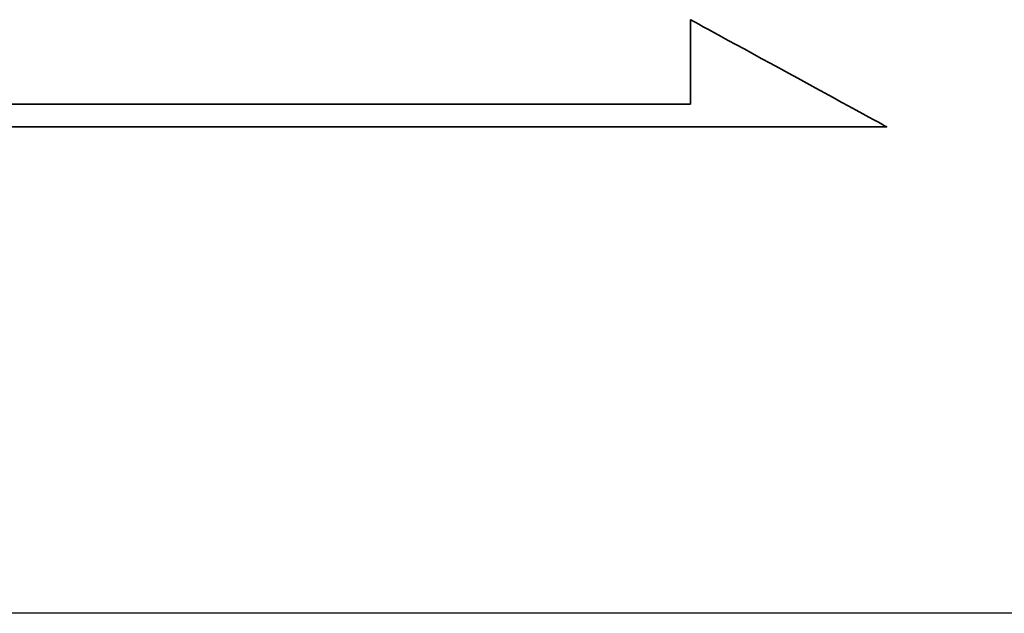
# Model space of a CAD drawing. Header units: millimetres. Extents: x -257 to 3135, y -1556 to 860.
# Tile 87 of 256: x 72.94 to 81.57, y -1267.91 to -1262.7. Entities that reach past the tile are written whole.
import ezdxf
from ezdxf.lldxf.tags import DXFTag

# ---------------------------------------------------------------- set-up
doc = ezdxf.new("R2010")
doc.units = ezdxf.units.MM
doc.layers.get('0').update_dxf_attribs({"linetype": 'CONTINUOUS'})
doc.layers.add('DIM', color=4, linetype='CONTINUOUS')
doc.layers.add('layer 1', color=7, linetype='CONTINUOUS')
tags = doc.linetypes.add('DASHED', pattern=[25.72, 12.86, -12.86]).pattern_tags.tags
tags[6:7] = [DXFTag(74, 4), DXFTag(75, 0), DXFTag(340, '0'), DXFTag(46, 0.0), DXFTag(50, 0.0), DXFTag(44, 0.0), DXFTag(45, 0.0)]
tags[4:5] = [DXFTag(74, 4), DXFTag(75, 0), DXFTag(340, '0'), DXFTag(46, 0.0), DXFTag(50, 0.0), DXFTag(44, 0.0), DXFTag(45, 0.0)]

# ---------------------------------------------------------------- blocks, each defined once
blk = doc.blocks.new('TBI MOTION logo(完整正式版)')
at = {"layer": 'layer 1', "color": 22, "lineweight": 35}
blk.add_open_spline([(75.90875, -9.47875), (75.90875, -9.47875), (75.90875, -12.28625), (75.90875, -12.28625), (75.90875, -12.28625), (75.90875, -12.28625), (75.90875, -12.47875), (75.90875, -12.47875), (75.90875, -12.47875), (75.90875, -12.47875), (75.71625, -12.47875), (75.71625, -12.47875), (75.71625, -12.47875), (75.71625, -12.47875), (-88.32875, -12.47875), (-88.32875, -12.47875), (-88.32875, -12.47875), (-88.32875, -12.47875), (-88.32875, -13.29375), (-88.32875, -13.29375), (-88.32875, -13.29375), (-88.32875, -13.29375), (82.89125, -13.29375), (82.89125, -13.29375), (82.89125, -13.29375), (82.89125, -13.29375), (75.90875, -9.47875), (75.90875, -9.47875)], degree=3, knots=[0, 0, 0, 0, 0.14285714, 0.14285714, 0.14285714, 0.14285715, 0.28571429, 0.28571429, 0.28571429, 0.2857143, 0.42857143, 0.42857143, 0.42857143, 0.42857144, 0.57142857, 0.57142857, 0.57142857, 0.57142858, 0.71428571, 0.71428571, 0.71428571, 0.71428572, 0.85714286, 0.85714286, 0.85714286, 0.85714287, 1, 1, 1, 1], dxfattribs=at)

msp = doc.modelspace()

# ---------------------------------------------------------------- linework, layer by layer
at = {"linetype": 'DASHED', "ltscale": 0.3}
msp.add_line((468.5829, -1267.9101), (-31.4171, -1267.9101), dxfattribs=at)

# ---------------------------------------------------------------- block references
at = {"layer": 'DIM', "color": 7, "xscale": 0.246592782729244, "yscale": 0.246592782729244, "zscale": 0.246592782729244}
msp.add_blockref('TBI MOTION logo(完整正式版)', (60.0971, -1260.3654), dxfattribs=at)

doc.saveas('drawing.dxf')
